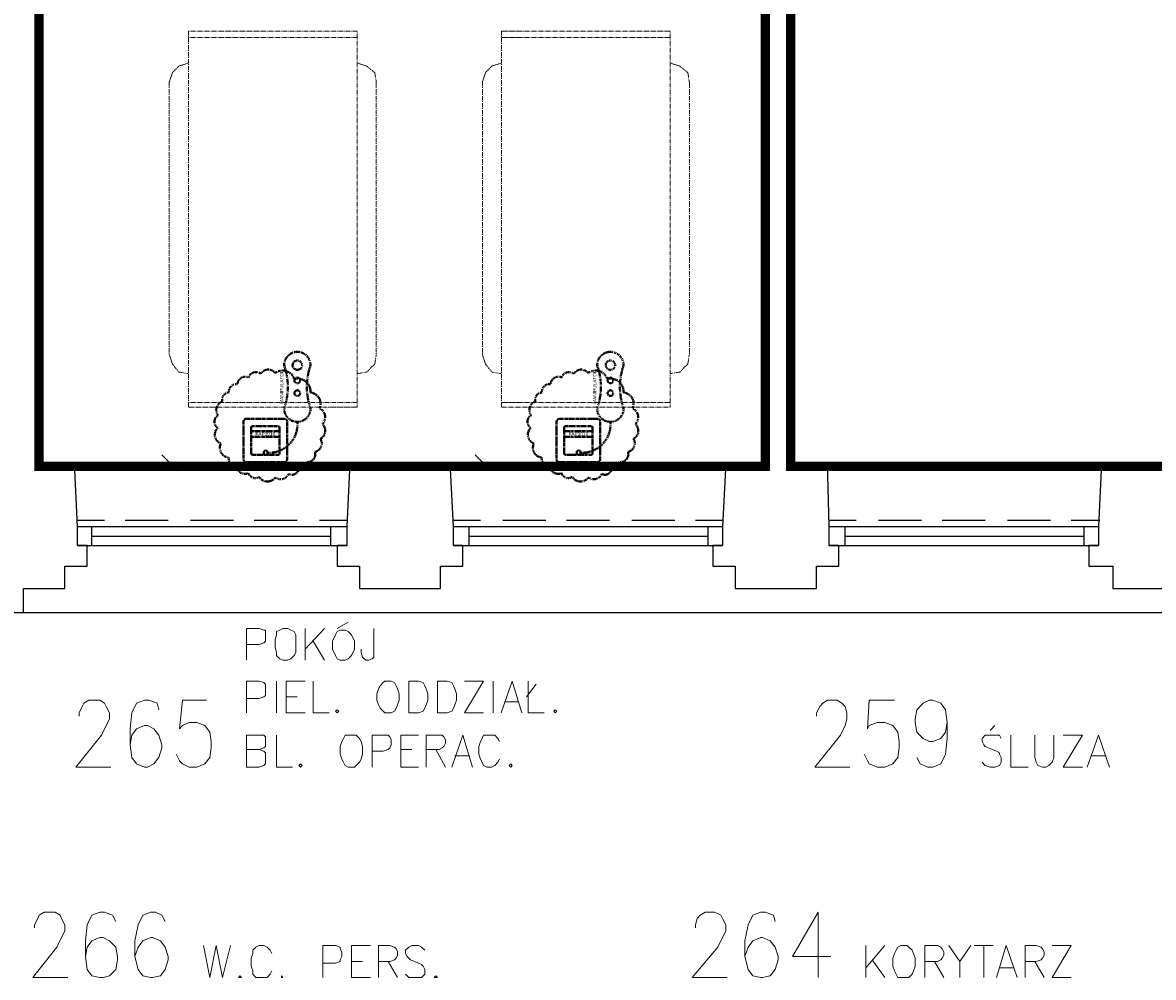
# Model space of a CAD drawing. Header units: millimetres. Extents: x 1 to 17496, y 1 to 30809.
# Tile 132 of 256: x 6300 to 6898, y 20466 to 20970. Entities that reach past the tile are written whole.
import ezdxf
from ezdxf.enums import TextEntityAlignment as Align

# ---------------------------------------------------------------- set-up
doc = ezdxf.new("R2010")
doc.units = ezdxf.units.MM
doc.linetypes.add('BORDER', pattern=[1.75, 0.5, -0.25, 0.5, -0.25, 0, -0.25])
doc.linetypes.add('CENTER', pattern=[2, 1.25, -0.25, 0.25, -0.25])
for name, color, linetype, lineweight in [('0_Przyz_FAP3010', 1, 'CENTER', 40), ('0_Przyz_Manipulator', 1, 'BORDER', 40), ('0_Przyz_nowe', 211, 'BORDER', 40), ('0_Przyz_Sala chorych', 5, 'BORDER', 40), ('0_Przyz_łóżko', 150, 'BORDER', 40)]:
    doc.layers.add(name, color=color, linetype=linetype, lineweight=lineweight)
for name, color, linetype in [('2DE_TXTMARK', 41, 'Continuous'), ('2DE_TXTNUM', 11, 'Continuous'), ('Opisy', 255, 'Continuous'), ('PDF _Geometria', 7, 'Continuous')]:
    doc.layers.add(name, color=color, linetype=linetype)
doc.styles.add('CP_ATTR', font='ARIAL.TTF')
doc.styles.add('CP_ELATT', font='ARIAL.TTF')

# ---------------------------------------------------------------- blocks, each defined once
blk = doc.blocks.new('2de_abb_sig_045_1psoxj')
blk.add_lwpolyline([(0, 20), (0, 0, 0.414214), (1.5, -1.5), (21.5, -1.5, 0.414214), (23, 0), (23, 20, 0.414214), (21.5, 21.5), (1.5, 21.5, 0.414214)], format="xyb", close=True)
at = {"flags": 128}
for points in [[(4, 3.1), (4, 16.9)], [(4.6, 17.5), (18.4, 17.5)], [(19, 16.9), (19, 3.1)], [(18.4, 2.5), (4.6, 2.5)]]:
    blk.add_lwpolyline(points, dxfattribs=at)
for centre, start, end in [((4.6, 16.9), 90, 180), ((18.4, 16.9), 0, 90), ((4.6, 3.1), 180, 270), ((18.4, 3.1), 270, 0)]:
    blk.add_arc(centre, 0.6, start, end)
at = {"linetype": 'Continuous', "style": 'CP_ATTR', "flags": 9}
for tag in ['NAME', 'ARTICLE', 'MARK2', 'OTHER1', 'PRODUCT-TYPE', 'ORDER-NO', 'PRODUCER', 'VOLTAGE', 'CURRENT', 'POWER', 'CHARACTER', 'IP', 'OTHER', 'LINK', 'WEIGHT', 'NUMBER', 'GROUP', 'FUNCTION', 'EL-STATUS']:
    blk.add_attdef(tag, text='', height=0.00005, dxfattribs=at).set_placement((0, 0), align=Align.MIDDLE_LEFT)
at = {"layer": '2DE_TXTMARK', "linetype": 'ByBlock', "style": 'CP_ATTR', "width": 0.8, "flags": 8}
blk.add_attdef('MARK1', text='', height=1.8, dxfattribs=at).set_placement((11.5, 27), align=Align.CENTER)
at = {"layer": '2DE_TXTNUM', "style": 'CP_ELATT', "width": 0.8}
blk.add_attdef('TAG', text='', height=2.5, dxfattribs=at).set_placement((11.5, 23), align=Align.CENTER)
blk = doc.blocks.new('2de_abb_sig_012_53oms7o')
at = {"layer": '0_Przyz_FAP3010', "color": 1}
for p, q in [((15, 5), (0, 5)), ((15, 2), (0, 2)), ((6.68, -7.5), (6.68, -5.79)), ((8.63, -7.5), (8.63, -5.79))]:
    blk.add_line(p, q, dxfattribs=at)
at = {"layer": '0_Przyz_FAP3010', "color": 1, "flags": 128}
for points in [[(0, -6.9), (0, 6.9)], [(0.6, 7.5), (14.4, 7.5)], [(15, 6.9), (15, -6.9)], [(14.4, -7.5), (0.6, -7.5)]]:
    blk.add_lwpolyline(points, dxfattribs=at)
at = {"layer": '0_Przyz_FAP3010', "color": 1}
for centre, radius, start, end in [((0.6, 6.9), 0.6, 90, 180), ((14.4, 6.9), 0.6, 0, 90), ((7.65, -6.54), 1.23, 37.66917, 142.33083), ((0.6, -6.9), 0.6, 180, 270), ((14.4, -6.9), 0.6, 270, 0)]:
    blk.add_arc(centre, radius, start, end, dxfattribs=at)
at = {"layer": '0_Przyz_FAP3010', "color": 1, "style": 'CP_ELATT', "width": 0.8}
blk.add_attdef('TAG', text='', height=2.5, dxfattribs=at).set_placement((7.5, 9), align=Align.CENTER)
at = {"layer": '0_Przyz_FAP3010', "color": 1, "linetype": 'ByBlock', "style": 'CP_ATTR', "width": 0.8, "flags": 8}
blk.add_attdef('MARK1', text='', height=1.8, dxfattribs=at).set_placement((7.5, 3.5), align=Align.MIDDLE_CENTER)
at = {"layer": '0_Przyz_FAP3010', "color": 1, "linetype": 'Continuous', "style": 'CP_ATTR', "flags": 9}
for tag in ['NAME', 'ARTICLE', 'MARK2', 'OTHER1', 'PRODUCT-TYPE', 'ORDER-NO', 'PRODUCER', 'VOLTAGE', 'CURRENT', 'POWER', 'CHARACTER', 'IP', 'OTHER', 'LINK', 'WEIGHT', 'NUMBER', 'GROUP', 'FUNCTION', 'EL-STATUS']:
    blk.add_attdef(tag, text='', height=0.00005, dxfattribs=at).set_placement((0, -6.9), align=Align.MIDDLE_LEFT)
blk = doc.blocks.new('2de_abb_sig_n52_f0txfx9')
for centre, radius in [((-46.34, -15.39), 2.5), ((-38.25, -15.39), 1.5), ((-31.53, -15.39), 1.5)]:
    blk.add_circle(centre, radius)
for centre, radius, start, end in [((-15.05, -0.39), 15.06, 265.11181, 1.48602), ((-46.34, -15.39), 7, 90, 270), ((-34.83, 24.3), 34.66, 250.62217, 289.37783), ((-23.33, -15.39), 7, 270, 90), ((-34.83, -55.09), 34.66, 70.62217, 109.37783)]:
    blk.add_arc(centre, radius, start, end)
at = {"linetype": 'Continuous', "style": 'CP_ATTR', "flags": 9}
for tag in ['ARTICLE', 'NAME', 'EL-STATUS', 'FUNCTION', 'GROUP', 'NUMBER', 'WEIGHT', 'LINK', 'OTHER', 'IP', 'CHARACTER', 'POWER', 'CURRENT', 'VOLTAGE', 'PRODUCER', 'ORDER-NO', 'PRODUCT-TYPE', 'OTHER1', 'MARK2']:
    blk.add_attdef(tag, text='', height=0.00005, dxfattribs=at).set_placement((-46.34, -22.39), align=Align.MIDDLE_LEFT)
at = {"layer": '2DE_TXTMARK', "linetype": 'ByBlock', "style": 'CP_ATTR', "width": 0.8, "flags": 8}
blk.add_attdef('MARK1', text='', height=1.8, dxfattribs=at).set_placement((-34.94, -7.09), align=Align.MIDDLE_CENTER)
at = {"layer": '2DE_TXTNUM', "style": 'CP_ELATT', "width": 0.8}
blk.add_attdef('TAG', text='', height=2.5, dxfattribs=at).set_placement((-34.94, -4.09), align=Align.CENTER)

msp = doc.modelspace()

# ---------------------------------------------------------------- linework, layer by layer
at = {"layer": '0_Przyz_nowe', "color": 5}
for points in [[(6443.21, 20781.78, -0.5206), (6451.84, 20774.67, -0.5206), (6451.84, 20774.67, -0.5206), (6456.56, 20766.33, -0.5206), (6456.56, 20766.33, -0.5206), (6458.08, 20757.98, -0.5206), (6458.08, 20757.98, -0.5206), (6457.07, 20750.22, -0.5206), (6457.07, 20750.22, -0.5206), (6454.16, 20743.33, -0.5206), (6454.16, 20743.33, -0.5206), (6450.1, 20737.96, -0.5206), (6450.1, 20737.96, -0.5206), (6445.6, 20734.26, -0.5206), (6445.6, 20734.26, -0.5206), (6440.16, 20731.72, -0.5206), (6440.16, 20731.72, -0.5206), (6433.34, 20729.83, -0.5206), (6433.34, 20729.83, -0.5206), (6424.56, 20730.12, -0.5206), (6424.56, 20730.12, -0.5206), (6419.04, 20732.01, -0.5206), (6419.04, 20732.01, -0.5206), (6412.66, 20736.07, -0.5206), (6412.66, 20736.07, -0.5206), (6408.68, 20740.26, -0.5206), (6408.68, 20740.26, -0.5206), (6404.38, 20747.7, -0.5206), (6404.38, 20747.7, -0.5206), (6402.64, 20755.97, -0.5206), (6402.64, 20755.97, -0.5206), (6402.93, 20762.72, -0.5206), (6402.93, 20762.72, -0.5206), (6405.25, 20769.91, -0.5206), (6405.25, 20769.91, -0.5206), (6408.74, 20774.62, -0.5206), (6408.74, 20774.62, -0.5206), (6413.16, 20779.05, -0.5206), (6413.16, 20779.05, -0.5206), (6419.11, 20782.68, -0.5206), (6419.11, 20782.68, -0.5206), (6425.5, 20784.64, -0.5206), (6425.5, 20784.64, -0.5206), (6433.12, 20785, -0.5206), (6433.12, 20785, -0.5206)], [(6608.77, 20781.78, -0.5206), (6617.4, 20774.67, -0.5206), (6617.4, 20774.67, -0.5206), (6622.12, 20766.33, -0.5206), (6622.12, 20766.33, -0.5206), (6623.64, 20757.98, -0.5206), (6623.64, 20757.98, -0.5206), (6622.63, 20750.22, -0.5206), (6622.63, 20750.22, -0.5206), (6619.72, 20743.33, -0.5206), (6619.72, 20743.33, -0.5206), (6615.66, 20737.96, -0.5206), (6615.66, 20737.96, -0.5206), (6611.16, 20734.26, -0.5206), (6611.16, 20734.26, -0.5206), (6605.72, 20731.72, -0.5206), (6605.72, 20731.72, -0.5206), (6598.9, 20729.83, -0.5206), (6598.9, 20729.83, -0.5206), (6590.12, 20730.12, -0.5206), (6590.12, 20730.12, -0.5206), (6584.61, 20732.01, -0.5206), (6584.61, 20732.01, -0.5206), (6578.22, 20736.07, -0.5206), (6578.22, 20736.07, -0.5206), (6574.25, 20740.26, -0.5206), (6574.25, 20740.26, -0.5206), (6569.95, 20747.7, -0.5206), (6569.95, 20747.7, -0.5206), (6568.2, 20755.97, -0.5206), (6568.2, 20755.97, -0.5206), (6568.49, 20762.72, -0.5206), (6568.49, 20762.72, -0.5206), (6570.82, 20769.91, -0.5206), (6570.82, 20769.91, -0.5206), (6574.3, 20774.62, -0.5206), (6574.3, 20774.62, -0.5206), (6578.73, 20779.05, -0.5206), (6578.73, 20779.05, -0.5206), (6584.68, 20782.68, -0.5206), (6584.68, 20782.68, -0.5206), (6591.06, 20784.64, -0.5206), (6591.06, 20784.64, -0.5206), (6598.68, 20785, -0.5206), (6598.68, 20785, -0.5206)]]:
    msp.add_lwpolyline(points, format="xyb", close=True, dxfattribs=at)
at = {"layer": '0_Przyz_Sala chorych', "ltscale": 500, "const_width": 5}
for points in [[(6692.43, 21407.65), (6523.8, 21407.65), (6523.8, 21236.03), (6523.04, 21168.65), (6308.19, 21169.97), (6308.19, 20735.63), (6692.41, 20735.63)], [(7486.16, 21407.65), (6704.91, 21407.65), (6704.91, 21236.03), (6705.73, 21168.65), (6705.73, 21169.97), (6705.73, 20735.63), (7486.14, 20735.63)]]:
    msp.add_lwpolyline(points, close=True, dxfattribs=at)
at = {"layer": '0_Przyz_łóżko', "lineweight": 18}
for points in [[(6387.25, 20766.96), (6476.52, 20766.96), (6476.52, 20965.73), (6387.25, 20965.73)], [(6552.81, 20766.96), (6642.08, 20766.96), (6642.08, 20965.73), (6552.81, 20965.73)]]:
    msp.add_lwpolyline(points, close=True, dxfattribs=at)
for points in [[(6476.52, 20962.36), (6387.25, 20962.36)], [(6642.08, 20962.36), (6552.81, 20962.36)], [(6387.25, 20948.88), (6382.19, 20947.2), (6378.82, 20943.83), (6377.14, 20938.77), (6377.14, 20794.75), (6378.82, 20789.7), (6382.19, 20785.49), (6387.25, 20784.65)], [(6476.52, 20948.88), (6481.57, 20947.2), (6485.79, 20943.83), (6486.63, 20938.77), (6486.63, 20794.75), (6485.79, 20789.7), (6481.57, 20785.49), (6476.52, 20784.65)], [(6552.81, 20948.88), (6547.75, 20947.2), (6544.39, 20943.83), (6542.7, 20938.77), (6542.7, 20794.75), (6544.39, 20789.7), (6547.75, 20785.49), (6552.81, 20784.65)], [(6642.08, 20948.88), (6647.14, 20947.2), (6651.35, 20943.83), (6652.19, 20938.77), (6652.19, 20794.75), (6651.35, 20789.7), (6647.14, 20785.49), (6642.08, 20784.65)], [(6476.52, 20769.49), (6387.25, 20769.49)], [(6642.08, 20769.49), (6552.81, 20769.49)]]:
    msp.add_lwpolyline(points, dxfattribs=at)
at = {"layer": 'Opisy', "lineweight": 18}
for points in [[(6417.9, 20633.14), (6417.9, 20649.99), (6424.64, 20649.99), (6427.17, 20649.14), (6428.01, 20649.14), (6428.01, 20643.25), (6427.17, 20642.41), (6424.64, 20641.56), (6417.9, 20641.56)], [(6449.07, 20649.99), (6449.07, 20633.14)], [(6459.17, 20649.99), (6449.07, 20639.04)], [(6465.91, 20649.99), (6471.81, 20653.35)], [(6485.28, 20649.99), (6485.28, 20634.83), (6484.44, 20633.98), (6482.75, 20633.14), (6481.07, 20633.14), (6480.23, 20633.98), (6479.39, 20634.83), (6478.54, 20637.35), (6478.54, 20639.04)], [(6453.28, 20643.25), (6459.17, 20633.14)], [(6417.9, 20605.35), (6417.9, 20622.19), (6424.64, 20622.19), (6427.17, 20621.35), (6428.01, 20620.51), (6428.01, 20614.61), (6427.17, 20613.77), (6424.64, 20612.93), (6417.9, 20612.93)], [(6433.91, 20622.19), (6433.91, 20605.35)], [(6449.07, 20605.35), (6438.96, 20605.35), (6438.96, 20622.19), (6449.07, 20622.19)], [(6453.28, 20622.19), (6453.28, 20605.35), (6461.7, 20605.35)], [(6543.4, 20605.35), (6533.29, 20605.35), (6543.4, 20622.19), (6533.29, 20622.19)], [(6548.45, 20622.19), (6548.45, 20605.35)], [(6552.66, 20605.35), (6558.56, 20622.19), (6563.61, 20605.35)], [(6566.14, 20613.77), (6571.19, 20620.51)], [(6566.98, 20622.19), (6566.98, 20605.35), (6575.4, 20605.35)], [(6438.96, 20613.77), (6444.85, 20613.77)], [(6329.47, 20603.66), (6329.47, 20605.35), (6331.15, 20608.72), (6332, 20610.4), (6334.52, 20612.09), (6340.42, 20612.09), (6342.95, 20610.4), (6343.79, 20608.72), (6345.47, 20605.35), (6345.47, 20601.98), (6343.79, 20598.61), (6341.26, 20593.56), (6327.79, 20576.71), (6346.31, 20576.71)], [(6371.58, 20607.03), (6370.74, 20610.4), (6366.53, 20612.09), (6364, 20612.09), (6359.79, 20610.4), (6357.26, 20605.35), (6356.42, 20596.93), (6356.42, 20588.5), (6357.26, 20581.77), (6359.79, 20578.4), (6364, 20576.71), (6365.69, 20576.71), (6369.05, 20578.4), (6371.58, 20581.77), (6373.27, 20586.82), (6373.27, 20588.5), (6371.58, 20593.56), (6369.05, 20596.93), (6365.69, 20598.61), (6364, 20598.61), (6359.79, 20596.93), (6357.26, 20593.56), (6356.42, 20588.5)], [(6396.85, 20612.09), (6384.21, 20612.09), (6382.53, 20596.93), (6384.21, 20598.61), (6387.58, 20600.29), (6391.79, 20600.29), (6396.01, 20598.61), (6398.53, 20595.24), (6399.37, 20590.19), (6399.37, 20586.82), (6398.53, 20581.77), (6396.01, 20578.4), (6391.79, 20576.71), (6387.58, 20576.71), (6384.21, 20578.4), (6382.53, 20580.08), (6380.85, 20583.45)], [(6554.34, 20611.24), (6561.92, 20611.24)], [(6719.42, 20603.66), (6719.42, 20605.35), (6721.1, 20608.72), (6722.79, 20610.4), (6725.32, 20612.09), (6730.37, 20612.09), (6732.9, 20610.4), (6734.58, 20608.72), (6735.42, 20605.35), (6735.42, 20601.98), (6734.58, 20598.61), (6732.05, 20593.56), (6718.58, 20576.71), (6737.11, 20576.71)], [(6760.69, 20612.09), (6747.21, 20612.09), (6746.37, 20596.93), (6747.21, 20598.61), (6751.42, 20600.29), (6755.64, 20600.29), (6759.85, 20598.61), (6762.37, 20595.24), (6763.22, 20590.19), (6763.22, 20586.82), (6762.37, 20581.77), (6759.85, 20578.4), (6755.64, 20576.71), (6751.42, 20576.71), (6747.21, 20578.4), (6746.37, 20580.08), (6744.69, 20583.45)], [(6788.48, 20600.29), (6787.64, 20595.24), (6785.11, 20591.87), (6780.9, 20590.19), (6779.22, 20590.19), (6775.85, 20591.87), (6772.48, 20595.24), (6771.64, 20600.29), (6771.64, 20601.98), (6772.48, 20607.03), (6775.85, 20610.4), (6779.22, 20612.09), (6780.9, 20612.09), (6785.11, 20610.4), (6787.64, 20607.03), (6788.48, 20600.29), (6788.48, 20591.87), (6787.64, 20583.45), (6785.11, 20578.4), (6780.9, 20576.71), (6778.38, 20576.71), (6774.16, 20578.4), (6772.48, 20581.77)], [(6811.22, 20596.08), (6813.75, 20598.61)], [(6424.64, 20585.98), (6427.17, 20585.13), (6428.01, 20584.29), (6428.01, 20578.4), (6427.17, 20577.55), (6424.64, 20576.71), (6417.9, 20576.71), (6417.9, 20593.56), (6427.17, 20593.56), (6428.01, 20592.71), (6428.01, 20587.66), (6427.17, 20586.82), (6424.64, 20585.98), (6417.9, 20585.98)], [(6433.91, 20593.56), (6433.91, 20576.71), (6442.33, 20576.71)], [(6484.44, 20576.71), (6484.44, 20593.56), (6492.86, 20593.56), (6493.7, 20592.71), (6494.55, 20591.03), (6494.55, 20588.5), (6493.7, 20586.82), (6492.86, 20585.98), (6490.33, 20585.13), (6484.44, 20585.13)], [(6508.86, 20576.71), (6499.6, 20576.71), (6499.6, 20593.56), (6508.86, 20593.56)], [(6513.07, 20576.71), (6513.07, 20593.56), (6521.5, 20593.56), (6522.34, 20592.71), (6523.18, 20591.03), (6523.18, 20589.35), (6522.34, 20587.66), (6521.5, 20586.82), (6519.81, 20585.98), (6513.07, 20585.98)], [(6526.55, 20576.71), (6532.45, 20593.56), (6537.5, 20576.71)], [(6551.82, 20590.19), (6550.98, 20591.87), (6549.29, 20593.56), (6543.4, 20593.56), (6542.55, 20591.87), (6541.71, 20590.19), (6540.87, 20587.66), (6540.87, 20583.45), (6541.71, 20580.92), (6542.55, 20579.24), (6543.4, 20577.55), (6545.08, 20576.71), (6547.61, 20576.71), (6549.29, 20577.55), (6550.98, 20579.24), (6551.82, 20580.92)], [(6817.12, 20591.87), (6816.28, 20593.56), (6808.7, 20593.56), (6807.01, 20591.87), (6807.01, 20590.19), (6807.85, 20588.5), (6808.7, 20587.66), (6810.38, 20586.82), (6814.59, 20585.13), (6816.28, 20584.29), (6816.28, 20583.45), (6817.12, 20581.77), (6817.12, 20579.24), (6816.28, 20577.55), (6813.75, 20576.71), (6811.22, 20576.71), (6808.7, 20577.55), (6807.01, 20579.24)], [(6822.17, 20593.56), (6822.17, 20576.71), (6831.44, 20576.71)], [(6834.8, 20593.56), (6834.8, 20581.77), (6835.65, 20579.24), (6836.49, 20577.55), (6839.02, 20576.71), (6840.7, 20576.71), (6842.38, 20577.55), (6844.07, 20579.24), (6844.91, 20581.77), (6844.91, 20593.56)], [(6860.07, 20576.71), (6849.96, 20576.71), (6860.07, 20593.56), (6849.96, 20593.56)], [(6862.6, 20576.71), (6868.49, 20593.56), (6874.39, 20576.71)], [(6499.6, 20585.98), (6505.49, 20585.98)], [(6518.13, 20585.98), (6523.18, 20576.71)], [(6528.23, 20582.61), (6535.82, 20582.61)], [(6865.12, 20582.61), (6872.7, 20582.61)], [(6305.89, 20491.65), (6305.89, 20493.33), (6307.57, 20496.7), (6308.41, 20498.38), (6310.94, 20500.07), (6316.84, 20500.07), (6319.36, 20498.38), (6320.21, 20496.7), (6321.89, 20493.33), (6321.89, 20489.96), (6320.21, 20486.59), (6317.68, 20481.54), (6305.05, 20465.54), (6323.57, 20465.54)], [(6348.84, 20495.02), (6347.16, 20498.38), (6342.95, 20500.07), (6340.42, 20500.07), (6336.21, 20498.38), (6333.68, 20493.33), (6332.84, 20484.91), (6332.84, 20476.49), (6333.68, 20469.75), (6336.21, 20466.38), (6340.42, 20465.54), (6342.1, 20465.54), (6345.47, 20466.38), (6348.84, 20469.75), (6349.68, 20474.8), (6349.68, 20476.49), (6348.84, 20481.54), (6345.47, 20484.91), (6342.1, 20486.59), (6340.42, 20486.59), (6336.21, 20484.91), (6333.68, 20481.54), (6332.84, 20476.49)], [(6374.95, 20495.02), (6373.27, 20498.38), (6369.9, 20500.07), (6367.37, 20500.07), (6363.16, 20498.38), (6360.63, 20493.33), (6358.95, 20484.91), (6358.95, 20476.49), (6360.63, 20469.75), (6363.16, 20466.38), (6367.37, 20465.54), (6368.21, 20465.54), (6372.42, 20466.38), (6374.95, 20469.75), (6376.63, 20474.8), (6376.63, 20476.49), (6374.95, 20481.54), (6372.42, 20484.91), (6368.21, 20486.59), (6367.37, 20486.59), (6363.16, 20484.91), (6360.63, 20481.54), (6358.95, 20476.49)], [(6655.41, 20491.65), (6655.41, 20493.33), (6656.25, 20496.7), (6657.94, 20498.38), (6660.46, 20500.07), (6665.52, 20500.07), (6668.89, 20498.38), (6669.73, 20496.7), (6671.41, 20493.33), (6671.41, 20489.96), (6669.73, 20486.59), (6667.2, 20481.54), (6653.73, 20465.54), (6672.26, 20465.54)], [(6697.52, 20495.02), (6696.68, 20498.38), (6692.47, 20500.07), (6689.94, 20500.07), (6685.73, 20498.38), (6683.2, 20493.33), (6681.52, 20484.91), (6681.52, 20476.49), (6683.2, 20469.75), (6685.73, 20466.38), (6689.94, 20465.54), (6690.78, 20465.54), (6695, 20466.38), (6697.52, 20469.75), (6699.21, 20474.8), (6699.21, 20476.49), (6697.52, 20481.54), (6695, 20484.91), (6690.78, 20486.59), (6689.94, 20486.59), (6685.73, 20484.91), (6683.2, 20481.54), (6681.52, 20476.49)], [(6720.26, 20465.54), (6720.26, 20500.07), (6706.79, 20476.49), (6727, 20476.49)], [(6395.16, 20482.38), (6398.53, 20465.54), (6401.9, 20482.38), (6405.27, 20465.54), (6409.48, 20482.38)], [(6431.38, 20478.17), (6430.54, 20479.86), (6428.85, 20481.54), (6427.17, 20482.38), (6424.64, 20482.38), (6422.96, 20481.54), (6421.27, 20479.86), (6421.27, 20478.17), (6420.43, 20475.64), (6420.43, 20471.43), (6421.27, 20468.91), (6421.27, 20467.22), (6422.96, 20465.54), (6428.85, 20465.54), (6430.54, 20467.22), (6431.38, 20468.91)], [(6458.33, 20465.54), (6458.33, 20482.38), (6465.07, 20482.38), (6467.59, 20481.54), (6467.59, 20480.7), (6468.44, 20479.01), (6468.44, 20476.49), (6467.59, 20474.8), (6467.59, 20473.96), (6465.07, 20473.12), (6458.33, 20473.12)], [(6483.6, 20465.54), (6473.49, 20465.54), (6473.49, 20482.38), (6483.6, 20482.38)], [(6487.81, 20465.54), (6487.81, 20482.38), (6493.7, 20482.38), (6496.23, 20481.54), (6497.07, 20480.7), (6497.91, 20479.01), (6497.91, 20477.33), (6497.07, 20475.64), (6496.23, 20474.8), (6493.7, 20473.96), (6487.81, 20473.96)], [(6512.23, 20479.86), (6510.55, 20481.54), (6508.86, 20482.38), (6505.49, 20482.38), (6503.81, 20481.54), (6502.13, 20479.86), (6502.13, 20478.17), (6502.97, 20476.49), (6503.81, 20475.64), (6504.65, 20474.8), (6508.86, 20473.12), (6510.55, 20472.28), (6511.39, 20471.43), (6512.23, 20469.75), (6512.23, 20467.22), (6510.55, 20465.54), (6503.81, 20465.54), (6502.13, 20467.22)], [(6745.53, 20482.38), (6745.53, 20465.54)], [(6755.64, 20482.38), (6745.53, 20470.59)], [(6776.69, 20465.54), (6776.69, 20482.38), (6783.43, 20482.38), (6785.11, 20481.54), (6785.96, 20480.7), (6786.8, 20479.01), (6786.8, 20477.33), (6785.96, 20475.64), (6785.11, 20474.8), (6783.43, 20473.96), (6776.69, 20473.96)], [(6789.32, 20482.38), (6795.22, 20473.96), (6795.22, 20465.54)], [(6801.12, 20482.38), (6795.22, 20473.96)], [(6802.8, 20482.38), (6812.91, 20482.38)], [(6807.85, 20482.38), (6807.85, 20465.54)], [(6814.59, 20465.54), (6819.64, 20482.38), (6825.54, 20465.54)], [(6829.75, 20465.54), (6829.75, 20482.38), (6835.65, 20482.38), (6838.17, 20481.54), (6839.02, 20480.7), (6839.86, 20479.01), (6839.86, 20477.33), (6839.02, 20475.64), (6838.17, 20474.8), (6835.65, 20473.96), (6829.75, 20473.96)], [(6854.18, 20465.54), (6844.07, 20465.54), (6854.18, 20482.38), (6844.07, 20482.38)], [(6473.49, 20473.96), (6479.39, 20473.96)], [(6492.86, 20473.96), (6497.91, 20465.54)], [(6748.9, 20474.8), (6755.64, 20465.54)], [(6781.74, 20473.96), (6786.8, 20465.54)], [(6816.28, 20470.59), (6823.86, 20470.59)], [(6834.8, 20473.96), (6839.86, 20465.54)]]:
    msp.add_lwpolyline(points, dxfattribs=at)
for points in [[(6437.27, 20649.99), (6435.59, 20649.14), (6433.91, 20648.3), (6433.91, 20646.62), (6433.06, 20644.09), (6433.06, 20639.88), (6433.91, 20637.35), (6433.91, 20635.67), (6435.59, 20633.98), (6437.27, 20633.14), (6439.8, 20633.14), (6441.49, 20633.98), (6443.17, 20635.67), (6444.01, 20637.35), (6444.01, 20646.62), (6443.17, 20648.3), (6441.49, 20649.14), (6439.8, 20649.99)], [(6467.59, 20649.14), (6465.91, 20648.3), (6465.07, 20646.62), (6463.38, 20643.25), (6463.38, 20639.04), (6465.07, 20635.67), (6465.91, 20633.98), (6467.59, 20633.14), (6470.12, 20633.14), (6471.81, 20633.98), (6473.49, 20635.67), (6475.17, 20639.04), (6475.17, 20643.25), (6473.49, 20646.62), (6471.81, 20648.3), (6470.12, 20649.14)], [(6491.18, 20622.19), (6490.33, 20621.35), (6488.65, 20619.67), (6487.81, 20617.98), (6486.97, 20615.45), (6486.97, 20612.09), (6487.81, 20609.56), (6488.65, 20607.87), (6490.33, 20606.19), (6491.18, 20605.35), (6494.55, 20605.35), (6496.23, 20606.19), (6497.07, 20607.87), (6497.91, 20609.56), (6498.76, 20612.09), (6498.76, 20615.45), (6497.91, 20617.98), (6497.07, 20619.67), (6496.23, 20621.35), (6494.55, 20622.19)], [(6503.81, 20605.35), (6503.81, 20622.19), (6508.86, 20622.19), (6511.39, 20621.35), (6512.23, 20619.67), (6513.07, 20617.98), (6513.92, 20615.45), (6513.92, 20612.09), (6513.07, 20609.56), (6512.23, 20607.87), (6511.39, 20606.19), (6508.86, 20605.35)], [(6518.97, 20605.35), (6518.97, 20622.19), (6524.02, 20622.19), (6526.55, 20621.35), (6527.39, 20619.67), (6528.23, 20617.98), (6529.08, 20615.45), (6529.08, 20612.09), (6528.23, 20609.56), (6527.39, 20607.87), (6526.55, 20606.19), (6524.02, 20605.35)], [(6465.91, 20607.03), (6465.07, 20606.19), (6465.91, 20605.35), (6466.75, 20606.19)], [(6581.3, 20607.03), (6580.45, 20606.19), (6581.3, 20605.35), (6582.14, 20606.19)], [(6471.81, 20593.56), (6470.12, 20593.56), (6469.28, 20591.87), (6468.44, 20590.19), (6467.59, 20587.66), (6467.59, 20583.45), (6468.44, 20580.92), (6469.28, 20579.24), (6470.12, 20577.55), (6471.81, 20576.71), (6475.17, 20576.71), (6476.02, 20577.55), (6477.7, 20579.24), (6478.54, 20580.92), (6479.39, 20583.45), (6479.39, 20587.66), (6478.54, 20590.19), (6477.7, 20591.87), (6476.02, 20593.56)], [(6446.54, 20578.4), (6445.7, 20577.55), (6446.54, 20576.71), (6447.38, 20577.55)], [(6557.71, 20578.4), (6556.87, 20577.55), (6557.71, 20576.71), (6558.56, 20577.55)], [(6764.06, 20482.38), (6762.37, 20481.54), (6761.53, 20479.86), (6760.69, 20478.17), (6759.85, 20475.64), (6759.85, 20471.43), (6760.69, 20468.91), (6761.53, 20467.22), (6762.37, 20465.54), (6768.27, 20465.54), (6769.95, 20467.22), (6770.8, 20468.91), (6771.64, 20471.43), (6771.64, 20475.64), (6770.8, 20478.17), (6769.95, 20479.86), (6768.27, 20481.54), (6767.43, 20482.38)], [(6414.53, 20466.38), (6413.69, 20465.54), (6415.38, 20465.54)], [(6436.43, 20466.38), (6436.43, 20465.54), (6437.27, 20465.54)], [(6518.13, 20466.38), (6517.29, 20465.54), (6518.97, 20465.54)]]:
    msp.add_lwpolyline(points, close=True, dxfattribs=at)
at = {"layer": 'PDF _Geometria', "lineweight": 25}
for points in [[(6326.94, 20737.58), (6308.41, 20737.58), (6308.41, 21407.14), (6577.93, 21407.14), (6577.93, 21451.78), (6235.98, 21451.78), (6235.98, 20934.66), (6206.51, 20934.66), (6206.51, 20863.07), (6279.78, 20863.07), (6279.78, 21451.78)], [(6725.32, 20737.58), (6705.1, 20737.58), (6705.1, 21407.14), (6780.06, 21407.14), (6780.06, 21451.78), (6678.15, 21451.78), (6678.15, 21407.14), (6693.31, 21407.14), (6693.31, 20737.58), (6671.41, 20737.58)], [(6263.78, 20863.07), (6263.78, 20658.41), (6299.99, 20658.41), (6499.6, 20658.41), (6698.36, 20658.41), (6897.13, 20658.41), (7095.89, 20658.41), (7294.66, 20658.41), (7494.27, 20658.41), (7693.03, 20658.41), (7891.8, 20658.41), (8090.56, 20658.41), (8289.33, 20658.41), (8488.93, 20658.41), (8687.7, 20658.41), (8886.46, 20658.41), (9085.23, 20658.41)], [(6299.99, 20658.41), (6299.99, 20671.04), (6321.89, 20671.04), (6321.89, 20682.83), (6333.68, 20682.83), (6333.68, 20693.78), (6328.63, 20693.78), (6328.63, 20703.89), (6326.94, 20737.58), (6472.65, 20737.58)], [(6525.71, 20737.58), (6472.65, 20737.58), (6470.96, 20703.89), (6470.96, 20693.78), (6465.91, 20693.78), (6465.91, 20682.83), (6477.7, 20682.83), (6477.7, 20671.04), (6499.6, 20671.04), (6520.65, 20671.04), (6520.65, 20682.83), (6532.45, 20682.83), (6532.45, 20693.78), (6527.39, 20693.78), (6527.39, 20703.89), (6525.71, 20737.58), (6671.41, 20737.58), (6669.73, 20703.89), (6669.73, 20693.78), (6664.68, 20693.78), (6664.68, 20682.83), (6676.47, 20682.83), (6676.47, 20671.04), (6698.36, 20671.04), (6719.42, 20671.04), (6719.42, 20682.83), (6731.21, 20682.83), (6731.21, 20693.78), (6726.16, 20693.78), (6726.16, 20703.89), (6725.32, 20737.58), (6870.18, 20737.58)], [(6924.08, 20737.58), (6870.18, 20737.58), (6868.49, 20703.89), (6868.49, 20693.78), (6863.44, 20693.78), (6863.44, 20682.83), (6876.07, 20682.83), (6876.07, 20671.04), (6897.13, 20671.04), (6918.18, 20671.04)], [(6328.63, 20707.26), (6342.95, 20707.26)], [(6328.63, 20703.89), (6470.96, 20703.89)], [(6336.21, 20693.78), (6336.21, 20703.89)], [(6353.89, 20707.26), (6376.63, 20707.26)], [(6388.43, 20707.26), (6411.17, 20707.26)], [(6422.11, 20707.26), (6444.85, 20707.26)], [(6456.65, 20707.26), (6470.96, 20707.26)], [(6462.54, 20693.78), (6462.54, 20703.89)], [(6527.39, 20707.26), (6541.71, 20707.26)], [(6527.39, 20703.89), (6669.73, 20703.89)], [(6535.82, 20693.78), (6535.82, 20703.89)], [(6553.5, 20707.26), (6576.24, 20707.26)], [(6587.19, 20707.26), (6609.93, 20707.26)], [(6621.72, 20707.26), (6644.46, 20707.26)], [(6655.41, 20707.26), (6669.73, 20707.26)], [(6662.15, 20693.78), (6662.15, 20703.89)], [(6726.16, 20707.26), (6740.48, 20707.26)], [(6726.16, 20703.89), (6868.49, 20703.89)], [(6734.58, 20693.78), (6734.58, 20703.89)], [(6752.27, 20707.26), (6775.01, 20707.26)], [(6785.96, 20707.26), (6808.7, 20707.26)], [(6820.49, 20707.26), (6843.23, 20707.26)], [(6854.18, 20707.26), (6869.34, 20707.26)], [(6860.91, 20693.78), (6860.91, 20703.89)], [(6336.21, 20698.83), (6462.54, 20698.83)], [(6535.82, 20698.83), (6662.15, 20698.83)], [(6734.58, 20698.83), (6860.91, 20698.83)], [(6328.63, 20693.78), (6470.96, 20693.78)], [(6527.39, 20693.78), (6669.73, 20693.78)], [(6726.16, 20693.78), (6868.49, 20693.78)]]:
    msp.add_lwpolyline(points, dxfattribs=at)
at = {"layer": 'PDF _Geometria', "lineweight": 18}
for points in [[(6373.27, 20741.79), (6381.69, 20733.37)], [(6538.83, 20741.79), (6547.25, 20733.37)], [(6369.05, 20737.58), (6386.74, 20737.58)], [(6534.62, 20737.58), (6552.3, 20737.58)]]:
    msp.add_lwpolyline(points, dxfattribs=at)

# ---------------------------------------------------------------- block references
at = {"layer": '0_Przyz_FAP3010', "lineweight": -3}
for p in [(6416.43, 20739.33), (6581.99, 20739.33)]:
    msp.add_blockref('2de_abb_sig_045_1psoxj', p, dxfattribs=at)
ref = msp.add_blockref('2de_abb_sig_012_53oms7o', (6420.43, 20749.33), dxfattribs=at)
ref.add_attrib('MARK1', 'FAP3010', dxfattribs={"layer": '2DE_TXTMARK', "linetype": 'ByBlock', "height": 1.8, "style": 'CP_ATTR', "width": 0.8, "flags": 8}).set_placement((6427.93, 20752.83), align=Align.MIDDLE_CENTER)
ref = msp.add_blockref('2de_abb_sig_012_53oms7o', (6585.99, 20749.33), dxfattribs=at)
ref.add_attrib('MARK1', 'FAP3010', dxfattribs={"layer": '2DE_TXTMARK', "linetype": 'ByBlock', "height": 1.8, "style": 'CP_ATTR', "width": 0.8, "flags": 8}).set_placement((6593.49, 20752.83), align=Align.MIDDLE_CENTER)
at = {"layer": '0_Przyz_Manipulator', "lineweight": -3}
ref = msp.add_blockref('2de_abb_sig_n52_f0txfx9', (6429.47, 20742.83), dxfattribs=dict(at, xscale=-1, rotation=89.99999999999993))
ref.add_attrib('MARK1', 'MANIPULATOR', dxfattribs={"layer": '2DE_TXTMARK', "linetype": 'ByBlock', "height": 1.8, "rotation": 90, "style": 'CP_ATTR', "width": 0.8, "flags": 8}).set_placement((6436.56, 20777.77), align=Align.MIDDLE_CENTER)
ref = msp.add_blockref('2de_abb_sig_n52_f0txfx9', (6595.03, 20742.83), dxfattribs=dict(at, xscale=-1, rotation=89.99999999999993))
ref.add_attrib('MARK1', 'MANIPULATOR', dxfattribs={"layer": '2DE_TXTMARK', "linetype": 'ByBlock', "height": 1.8, "rotation": 90, "style": 'CP_ATTR', "width": 0.8, "flags": 8}).set_placement((6602.12, 20777.77), align=Align.MIDDLE_CENTER)

doc.saveas('drawing.dxf')
